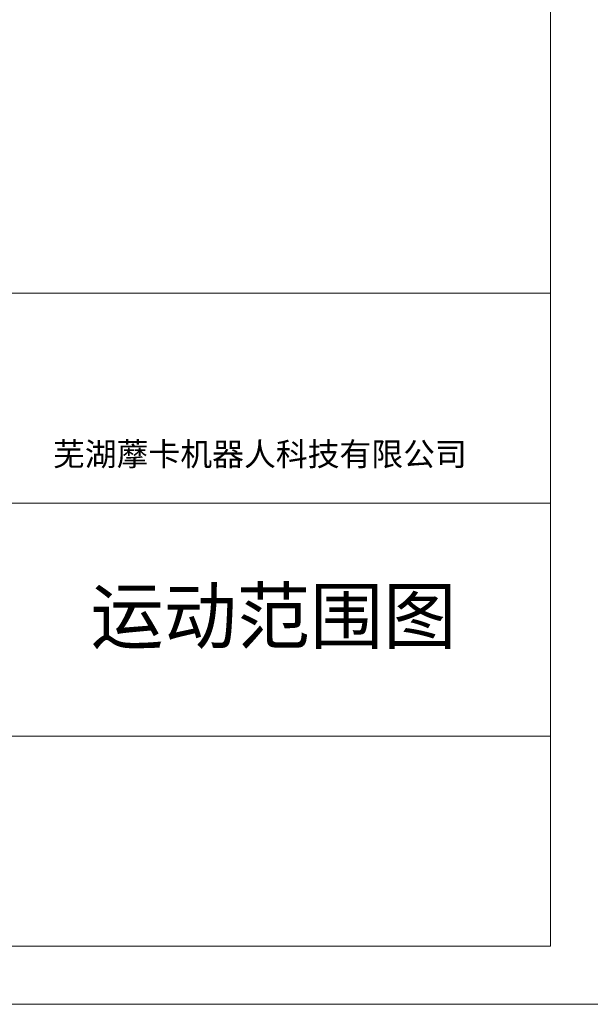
# Model space of a CAD drawing. Header units: millimetres. Extents: x -16 to 4241, y 0 to 4344.
# Tile 11 of 22: x 2333 to 3048, y 0 to 1235. Entities that reach past the tile are written whole.
import ezdxf
from ezdxf.enums import TextEntityAlignment as Align

# ---------------------------------------------------------------- set-up
doc = ezdxf.new("R2010")
doc.units = ezdxf.units.MM
for name, color, linetype, lineweight in [('1轮廓实线层', 7, 'Continuous', 18), ('2细线层', 4, 'Continuous', 13), ('6文字层', 3, 'Continuous', 13), ('图框层', 7, 'Continuous', 18)]:
    doc.layers.add(name, color=color, linetype=linetype, lineweight=lineweight)
doc.styles.add('PC_TEXTSTYLE', font='ISOCP.SHX', dxfattribs={"width": 0.707, "bigfont": 'GBCBIG.SHX'})
doc.styles.add('仿宋体', font='txt')

# ---------------------------------------------------------------- blocks, each defined once
blk = doc.blocks.new('ZwmFrameMain_A4^_^无分区图框^_^portrait')
at = {"layer": '1轮廓实线层'}
for p in [(180, 287), (0, 0)]:
    blk.add_line(p, (180, 0), dxfattribs=at)
at = {"layer": '2细线层'}
blk.add_line((-25, -5), (185, -5), dxfattribs=at)

msp = doc.modelspace()

# ---------------------------------------------------------------- linework, layer by layer
at = {"layer": '1轮廓实线层'}
msp.add_line((365.62, 892.12), (2998.12, 892.12), dxfattribs=at)
at = {"layer": '2细线层', "color": 6, "linetype": 'Continuous'}
for p, q in [((2266.88, 628.87), (2998.12, 628.87)), ((1535.63, 336.37), (2998.12, 336.37))]:
    msp.add_line(p, q, dxfattribs=at)

# ---------------------------------------------------------------- block references
at = {"layer": '图框层', "xscale": 14.625, "yscale": 14.625, "zscale": 14.625}
msp.add_blockref('ZwmFrameMain_A4^_^无分区图框^_^portrait', (365.62, 73.12), dxfattribs=at)

# ---------------------------------------------------------------- texts
at = {"layer": '6文字层', "color": 4, "linetype": 'Continuous', "insert": (2633.84, 688.66), "char_height": 29.25, "width": 807.1529, "attachment_point": 5, "style": '仿宋体'}
msp.add_mtext('芜湖藦卡机器人科技有限公司', dxfattribs=at)
at = {"layer": '6文字层', "color": 4, "style": 'PC_TEXTSTYLE', "width": 1.688937, "flags": 8}
msp.add_attdef('运动范围图', text='产品名称或材料标记', height=77.426, dxfattribs=at).set_placement((2421.48, 445.86), (2880.13, 445.86), align=Align.FIT)

doc.saveas('drawing.dxf')
